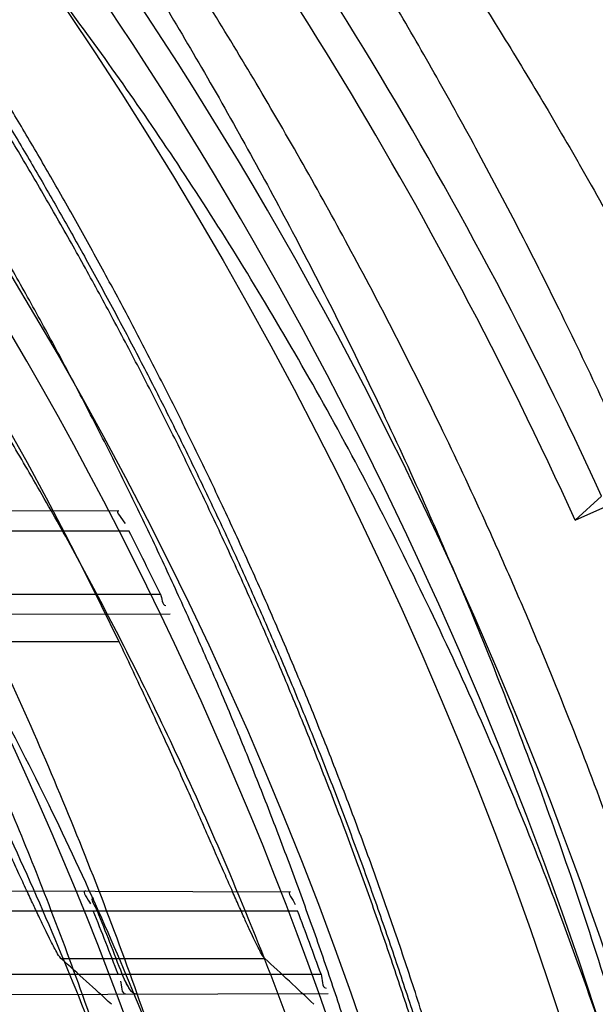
# Model space of a CAD drawing. Header units: millimetres. Extents: x 0 to 297, y 0 to 210.
# Tile 48 of 256: x 146.2046 to 146.2682, y 91.2105 to 91.3192. Entities that reach past the tile are written whole.
import ezdxf

# ---------------------------------------------------------------- set-up
doc = ezdxf.new("R2010")
doc.units = ezdxf.units.MM
doc.header["$LTSCALE"] = 16.335
doc.layers.get('0').update_dxf_attribs({"linetype": 'CONTINUOUS'})
for name, color, linetype in [('01_GLOBAL', 7, 'CONTINUOUS'), ('INTFCLR_1', 7, 'CONTINUOUS'), ('INTFCLR_144815', 7, 'CONTINUOUS')]:
    doc.layers.add(name, color=color, linetype=linetype)

msp = doc.modelspace()

# ---------------------------------------------------------------- linework, layer by layer
at = {"color": 7, "linetype": 'Continuous'}
msp.add_circle((146.8548034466, 92.13446435), 2.66, dxfattribs=at)
at = {"color": 9, "linetype": 'Continuous'}
msp.add_arc((146.8548034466, 92.13446435), 2.6259090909, 182.9674534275, 267.0325465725, dxfattribs=at)
at = {"layer": '01_GLOBAL', "color": 7, "linetype": 'Continuous'}
msp.add_circle((146.8548034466, 92.13446435), 2.695, dxfattribs=at)
at = {"layer": 'INTFCLR_1', "color": 9, "linetype": 'Continuous'}
for p, q in [((146.1476880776, 91.2651932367), (146.2155845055, 91.2649562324)), ((146.1505255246, 91.26276864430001), (146.2166761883, 91.26276864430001)), ((146.154744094, 91.2557686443), (146.2201688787, 91.2557686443)), ((146.1548589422, 91.253369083), (146.2212503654, 91.2536008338)), ((146.1705875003, 91.22311330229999), (146.2345361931, 91.2228900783)), ((146.1728489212, 91.22076864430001), (146.2353191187, 91.22076864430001)), ((146.1759172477, 91.2137686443), (146.2379111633, 91.2137686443)), ((146.1757315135, 91.2114419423), (146.2386939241, 91.2116617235))]:
    msp.add_line(p, q, dxfattribs=at)
at = {"layer": 'INTFCLR_1', "color": 7, "linetype": 'Continuous'}
msp.add_line((146.2163398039, 91.2129265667), (146.2159608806, 91.2137686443), dxfattribs=at)
at = {"layer": 'INTFCLR_1', "color": 6, "linetype": 'Continuous'}
for centre, radius, start, end in [((145.8396077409, 91.0702686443), 0.4224162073, 270, 90.00000002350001), ((145.8396077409, 91.0702686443), 0.4014439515, 270, 90.00000002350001), ((145.8396396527, 91.07027273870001), 0.4233334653, 25.9877624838, 27.0465723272), ((145.8396393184, 91.0702717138), 0.4023302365, 20.8954949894, 21.966423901), ((145.8400715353, 91.0702717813), 0.4023482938, 20.8945030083, 21.9653763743), ((145.8396387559, 91.07027143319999), 0.4233348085, 19.8140486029, 20.8243355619)]:
    msp.add_arc(centre, radius, start, end, dxfattribs=at)
at = {"layer": 'INTFCLR_1', "color": 9, "linetype": 'Continuous'}
for points, knots in [([(146.215167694, 90.9396470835), (146.2159987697, 90.9419085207), (146.2176274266, 90.946474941), (146.2207305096, 90.9557355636), (146.2257654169, 90.97235802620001), (146.2304341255, 90.99186806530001), (146.2335169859, 91.0093050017), (146.2348129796, 91.0182086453), (146.2354818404, 91.02335838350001), (146.2370256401, 91.0362869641), (146.2386297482, 91.0583777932), (146.2383725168, 91.0844410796), (146.2371603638, 91.1013312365), (146.2363978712, 91.10913017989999), (146.2358364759, 91.11431722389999), (146.2341019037, 91.1283170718), (146.2301634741, 91.1507347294), (146.2244881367, 91.17262139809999), (146.2204287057, 91.18561168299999), (146.2189019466, 91.1902581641), (146.2165792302, 91.19710265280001), (146.2113391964, 91.2114121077), (146.2022901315, 91.2324139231), (146.191984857, 91.25225539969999), (146.1848007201, 91.2644679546), (146.1814430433, 91.2699042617), (146.1792124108, 91.2734478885), (146.1731796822, 91.2827676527), (146.1630706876, 91.2970711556), (146.1490288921, 91.31448381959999), (146.1371354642, 91.3275359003), (146.1288272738, 91.33587871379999), (146.1242335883, 91.3402958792), (146.1178598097, 91.34625301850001), (146.1089384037, 91.3540531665), (146.0992814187, 91.3616216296), (146.0931582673, 91.3659756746), (146.0901748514, 91.36797805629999), (146.0877179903, 91.3695554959), (146.0855301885, 91.370872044), (146.0836031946, 91.37188306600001), (146.0825200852, 91.3723860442), (146.0816575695, 91.37269367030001), (146.0810609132, 91.3728329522), (146.0805598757, 91.3727572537), (146.0804622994, 91.37228572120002), (146.0807027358, 91.3717645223), (146.0811202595, 91.37104224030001), (146.0817948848, 91.3701330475), (146.0826939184, 91.36902450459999), (146.0838249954, 91.3677243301), (146.0851758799, 91.36623182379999), (146.086740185, 91.3645487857), (146.0892045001, 91.3619398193), (146.0927127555, 91.3582725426), (146.0992604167, 91.35140180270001), (146.106411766, 91.3436935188), (146.1129263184, 91.3363261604), (146.1169531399, 91.331641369), (146.123428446, 91.3239507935), (146.1333417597, 91.31148785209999), (146.1463378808, 91.2933556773), (146.155744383, 91.27855323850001), (146.1619029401, 91.26801686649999), (146.1660815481, 91.2606062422), (146.1732904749, 91.2470796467), (146.1829180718, 91.22665319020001), (146.189559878, 91.2096229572), (146.192649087, 91.2007931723)], [0, 0, 0, 0, 0.0103790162, 0.0208837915, 0.0420711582, 0.08518389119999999, 0.1071959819, 0.1183353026, 0.1239410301, 0.1295663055, 0.1744258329, 0.2192337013, 0.2417180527, 0.2473539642, 0.2529903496, 0.2641931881, 0.3081223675, 0.3509244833, 0.3614867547, 0.3667496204, 0.3719934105, 0.3926231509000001, 0.4323812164, 0.470412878, 0.488854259, 0.4934078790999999, 0.4979383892, 0.5068921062, 0.5412323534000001, 0.5733304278, 0.6031976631, 0.6172528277, 0.6240454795, 0.630650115, 0.6548352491, 0.6750685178, 0.6834752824, 0.6871962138, 0.6905460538, 0.6960524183, 0.6981915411, 0.6999110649, 0.7012078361, 0.7020914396, 0.7026255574, 0.7031007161, 0.7038824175, 0.7050749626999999, 0.7066970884, 0.7087489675, 0.7112252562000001, 0.7141187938, 0.7174211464, 0.7211233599, 0.729578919, 0.7392839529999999, 0.762009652, 0.7748693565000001, 0.7816473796, 0.7886214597, 0.8181786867, 0.8502212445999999, 0.8846823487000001, 0.8936821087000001, 0.9027944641, 0.9213301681, 0.9597016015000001, 1, 1, 1, 1]), ([(146.0853256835, 91.3712686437), (146.0858354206, 91.3712685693), (146.0884302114, 91.37024205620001), (146.0914097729, 91.3684995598), (146.094679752, 91.36644225), (146.0977098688, 91.3644452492), (146.1039326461, 91.360106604), (146.1137472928, 91.3525690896), (146.1228234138, 91.3447983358), (146.1293077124, 91.3388643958), (146.1339781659, 91.33446754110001), (146.1424222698, 91.3261670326), (146.1545124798, 91.3131819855), (146.1687911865, 91.29585634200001), (146.1790766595, 91.28161812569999), (146.1852148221, 91.2723404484), (146.1874832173, 91.2688147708), (146.1908964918, 91.263408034), (146.1981971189, 91.2512666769), (146.2086731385, 91.2315369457), (146.2178781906, 91.21064109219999), (146.2232089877, 91.19640184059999), (146.2255710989, 91.18959322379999), (146.227123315, 91.18497242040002), (146.2312489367, 91.17205880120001), (146.2370185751, 91.1502981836), (146.2410247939, 91.1279970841), (146.242788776, 91.1140716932), (146.2433595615, 91.1089133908), (146.2441347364, 91.1011583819), (146.2453671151, 91.08436335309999), (146.2456287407, 91.058442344), (146.2439975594, 91.03647449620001), (146.2424282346, 91.02361998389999), (146.2417481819, 91.0184987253), (146.2404303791, 91.0096435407), (146.2372949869, 90.9922981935), (146.2325471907, 90.97289442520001), (146.2274296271, 90.95636879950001), (146.2242749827, 90.9471599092), (146.2226192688, 90.94261896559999), (146.2217743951, 90.9403701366)], [0, 0, 0, 0, 0.0031306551, 0.0166311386, 0.0214593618, 0.0268204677, 0.03892666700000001, 0.0680356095, 0.1027865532, 0.1122690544, 0.1220182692, 0.1421808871, 0.1849821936, 0.2309157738, 0.2799873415, 0.2927705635, 0.2992370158, 0.3057352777, 0.3320402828, 0.3862318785, 0.4428084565, 0.4721382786, 0.4795908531, 0.487069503, 0.5020757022, 0.562848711, 0.6251729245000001, 0.641061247, 0.6490543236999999, 0.6570463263, 0.6889269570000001, 0.7524525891, 0.8160592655, 0.8240370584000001, 0.8319876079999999, 0.8477879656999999, 0.8790177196, 0.9402188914, 0.9703170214, 0.9852457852, 1, 1, 1, 1])]:
    msp.add_open_spline(points, degree=3, knots=knots, dxfattribs=at)
at = {"layer": 'INTFCLR_1', "color": 6, "linetype": 'Continuous'}
for points, knots in [([(146.1150652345, 91.3712686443), (146.1142109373, 91.3712686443), (146.1157546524, 91.3683280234), (146.1170803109, 91.3667058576), (146.1192467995, 91.3638593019), (146.1219201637, 91.3606396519), (146.125337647, 91.3565305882), (146.129332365, 91.3517587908), (146.1336170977, 91.3465688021), (146.1378478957, 91.3413533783), (146.1417862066, 91.33638567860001), (146.1454017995, 91.33172329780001), (146.1486896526, 91.3273866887), (146.1516611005, 91.3233827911), (146.1543369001, 91.3197024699), (146.156743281, 91.3163299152), (146.1589048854, 91.3132456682), (146.1608385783, 91.3104414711), (146.1625660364, 91.3078989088), (146.1641084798, 91.30559694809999), (146.165490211, 91.30350884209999), (146.1667189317, 91.3016311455), (146.1678098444, 91.29994672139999), (146.1687779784, 91.29843810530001), (146.1696459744, 91.2970741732), (146.1706214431, 91.29552968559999), (146.171753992, 91.2937197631), (146.1728766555, 91.29190262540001), (146.1738510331, 91.2903096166), (146.1746912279, 91.2889253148), (146.1756155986, 91.2873892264), (146.1766371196, 91.2856754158), (146.1777643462, 91.28376355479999), (146.1790081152, 91.2816276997), (146.1803754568, 91.2792474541), (146.181880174, 91.2765877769), (146.1835347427, 91.2736124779), (146.1853542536, 91.27027563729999), (146.1873580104, 91.2665190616), (146.1895596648, 91.26228659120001), (146.1919715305, 91.2575132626), (146.194608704, 91.25211957), (146.1974929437, 91.24599442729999), (146.200642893, 91.2390039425), (146.2040752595, 91.23097719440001), (146.207802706, 91.22170867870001), (146.2118351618, 91.2109047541), (146.2161179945, 91.1983172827), (146.2203681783, 91.1842931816), (146.2242872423, 91.1694234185), (146.2276657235, 91.1543820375), (146.2304753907, 91.139299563), (146.2327156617, 91.12423570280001), (146.2343982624, 91.1091881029), (146.2355287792, 91.09419226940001), (146.236117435, 91.07923359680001), (146.2361708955, 91.0643357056), (146.2356951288, 91.04948488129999), (146.2346936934, 91.03468304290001), (146.2331693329, 91.0199420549), (146.2311191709, 91.00523224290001), (146.2285428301, 90.9905732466), (146.2254275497, 90.9759332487), (146.2217708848, 90.96133081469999), (146.2176203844, 90.94696854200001), (146.2132204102, 90.93354429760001), (146.2088852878, 90.9216267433), (146.2048596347, 90.91144843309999), (146.2011587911, 90.9027023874), (146.1977663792, 90.8951298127), (146.1946668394, 90.88853337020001), (146.1918379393, 90.88275133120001), (146.1892594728, 90.8776633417), (146.1869119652, 90.8731715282), (146.1847820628, 90.86920240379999), (146.1828538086, 90.8656918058), (146.1811073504, 90.8625765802), (146.1795253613, 90.85980462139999), (146.1780916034, 90.8573318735), (146.1767959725, 90.85512907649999), (146.1756290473, 90.853169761), (146.1745782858, 90.8514245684), (146.1736278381, 90.8498612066), (146.1727650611, 90.8484544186), (146.1719665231, 90.84716262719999), (146.1711689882, 90.84588214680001), (146.1703111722, 90.8445150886), (146.1693416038, 90.84298277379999), (146.1682509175, 90.8412753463), (146.1670226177, 90.8393723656), (146.1656376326, 90.83725160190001), (146.1640803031, 90.83489670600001), (146.1623329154, 90.8322916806), (146.1603729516, 90.82941522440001), (146.1581781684, 90.826247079), (146.1557236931, 90.8227690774), (146.1529902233, 90.81897164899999), (146.1499514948, 90.81483864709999), (146.1465806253, 90.8103557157), (146.1428687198, 90.80553486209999), (146.1388145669, 90.8003907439), (146.1344498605, 90.7949851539), (146.129996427, 90.7895765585), (146.1258273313, 90.7845911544), (146.1222457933, 90.7802900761), (146.1194492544, 90.7769295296), (146.1171773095, 90.7739602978), (146.1158081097, 90.7722877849), (146.114193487, 90.7692686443), (146.1150652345, 90.7692686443)], [0, 0, 0, 0, 0.0038604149, 0.007501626, 0.0124785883, 0.0188917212, 0.0268498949, 0.0364677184, 0.0470694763, 0.05724446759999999, 0.0668187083, 0.0757144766, 0.08390537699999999, 0.0914099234, 0.09824517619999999, 0.1044667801, 0.1101313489, 0.1152642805, 0.1198589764, 0.1240215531, 0.1277856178, 0.1311734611, 0.1341617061, 0.1368541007, 0.1392736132, 0.1414672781, 0.1451087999, 0.148921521, 0.1511192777, 0.1535471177, 0.1562389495, 0.1592204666, 0.1625628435, 0.1662680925, 0.1703891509, 0.1749670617, 0.1800766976, 0.185772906, 0.1921414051, 0.1993155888, 0.2073311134, 0.2163077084, 0.2264451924, 0.2379233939, 0.2509534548, 0.2658909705, 0.2830621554, 0.3030578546, 0.3259639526, 0.3492662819, 0.3725305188, 0.395610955, 0.4185782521, 0.4413347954, 0.4640172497, 0.4865192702, 0.5089682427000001, 0.5313242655, 0.5536477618, 0.5759939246, 0.5982772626, 0.6207472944, 0.6432362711, 0.6658996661, 0.6887559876, 0.7107777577, 0.7297237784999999, 0.7460531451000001, 0.7602331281, 0.7726347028, 0.7835467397, 0.7931663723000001, 0.8017211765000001, 0.8093215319, 0.8160683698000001, 0.8220757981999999, 0.8274205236, 0.83220661, 0.8364980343, 0.8403367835, 0.8437547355, 0.8468031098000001, 0.8495420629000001, 0.8520223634, 0.8542604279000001, 0.8564046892, 0.8588391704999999, 0.8615533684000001, 0.8645986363, 0.8679945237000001, 0.8717882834, 0.8760445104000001, 0.8807522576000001, 0.8859628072, 0.8917731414, 0.8981681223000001, 0.9051985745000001, 0.9129160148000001, 0.9213486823, 0.930543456, 0.9404096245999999, 0.9509435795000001, 0.9619432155, 0.9720502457, 0.9803711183, 0.9870628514, 0.9922716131, 0.9960607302, 1, 1, 1, 1]), ([(146.1150652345, 90.7692686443), (146.1160387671, 90.7692686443), (146.1177271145, 90.7704064), (146.1203228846, 90.771969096), (146.1232989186, 90.77413160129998), (146.1269787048, 90.7769491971), (146.1313602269, 90.7805465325), (146.136189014, 90.7847397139), (146.1410884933, 90.7892225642), (146.14571304, 90.7936536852), (146.1499506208, 90.7978758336), (146.1538079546, 90.8018604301), (146.1573032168, 90.80558744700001), (146.1604624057, 90.80905244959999), (146.1633068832, 90.8122543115), (146.1658602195, 90.8151952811), (146.1681553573, 90.81789510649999), (146.1702110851, 90.8203595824), (146.1720499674, 90.82260144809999), (146.1736917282, 90.82463420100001), (146.175161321, 90.82647923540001), (146.1764960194, 90.8281758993), (146.177810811, 90.8298661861), (146.1792115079, 90.8316888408), (146.1806985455, 90.83365031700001), (146.1821699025, 90.8356187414), (146.183615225, 90.8375779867), (146.1851191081, 90.83964462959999), (146.1867839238, 90.8419668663), (146.1886446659, 90.84460610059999), (146.1907239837, 90.84761283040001), (146.1930437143, 90.8510418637), (146.1956231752, 90.8549500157), (146.1984823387, 90.8594072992), (146.2016518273, 90.86451166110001), (146.2051614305, 90.8703758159), (146.209038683, 90.87713741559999), (146.2133125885, 90.8849785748), (146.2180078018, 90.8941127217), (146.2231555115, 90.90485947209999), (146.2286552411, 90.91737178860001), (146.2341538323, 90.9312565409), (146.2392951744, 90.9458956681), (146.2438614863, 90.9607345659), (146.2478132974, 90.9756282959), (146.2511637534, 90.9905608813), (146.2539112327, 91.0054533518), (146.2560779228, 91.020346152), (146.2576685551, 91.0351758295), (146.2586982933, 91.04996599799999), (146.2591763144, 91.0647019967), (146.2591102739, 91.07938636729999), (146.2585051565, 91.0940278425), (146.2573642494, 91.1086171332), (146.2556872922, 91.1231604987), (146.2534729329, 91.1376558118), (146.2507211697, 91.1520808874), (146.2474209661, 91.1664680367), (146.2435667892, 91.18079923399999), (146.239139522, 91.1950910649), (146.234151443, 91.20927087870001), (146.2288018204, 91.2228037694), (146.2234345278, 91.2350612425), (146.218408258, 91.24561069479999), (146.2138248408, 91.25458398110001), (146.2096571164, 91.2622864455), (146.2058775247, 91.2689320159), (146.2024553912, 91.2746998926), (146.1993628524, 91.27972662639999), (146.196567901, 91.2841272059), (146.1940471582, 91.2879852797), (146.1917761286, 91.291377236), (146.189737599, 91.2943570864), (146.1879066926, 91.29698229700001), (146.18627007, 91.2992900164), (146.1848016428, 91.3013303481), (146.183482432, 91.3031394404), (146.182221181, 91.3048484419), (146.1809100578, 91.3066048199), (146.1794654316, 91.30851560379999), (146.1779774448, 91.3104564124), (146.1764846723, 91.31237679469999), (146.1749729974, 91.3142966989), (146.1733137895, 91.3163746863), (146.1714604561, 91.3186595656), (146.1693845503, 91.3211749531), (146.1670661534, 91.32393152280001), (146.1644777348, 91.32694376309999), (146.1615962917, 91.33021938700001), (146.1583918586, 91.3337681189), (146.154841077, 91.33758842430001), (146.1509238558, 91.34167085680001), (146.1466153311, 91.3459997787), (146.1419164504, 91.35053715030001), (146.1369054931, 91.3551583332), (146.1319289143, 91.35951049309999), (146.1273729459, 91.3632762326), (146.1235388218, 91.3662278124), (146.1204516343, 91.36848349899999), (146.1177826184, 91.37009623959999), (146.1160568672, 91.3712686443), (146.1150652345, 91.3712686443)], [0, 0, 0, 0, 0.0042187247, 0.0081401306, 0.0133978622, 0.0200459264, 0.0282638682, 0.0379443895, 0.0477615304, 0.05703690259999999, 0.0656973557, 0.0736821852, 0.0810680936, 0.0878383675, 0.0940009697, 0.0996271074, 0.1047154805, 0.1093563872, 0.1135342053, 0.1172803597, 0.1206792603, 0.1237557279, 0.1266349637, 0.1299589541, 0.1337168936, 0.1373013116, 0.1406085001, 0.1442672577, 0.148377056, 0.1529904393, 0.1582606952, 0.164218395, 0.1709303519, 0.1785521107, 0.1871652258, 0.1969659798, 0.2081658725, 0.2209392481, 0.2356613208, 0.2526660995, 0.2725685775, 0.2948769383, 0.3173640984, 0.3397873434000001, 0.3621386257, 0.3841211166, 0.4060891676, 0.4277469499, 0.4493218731, 0.470705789, 0.4919793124, 0.5131981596, 0.5343255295, 0.5554668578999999, 0.5765984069, 0.5977513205, 0.6189954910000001, 0.6402209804, 0.6617015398, 0.6832900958, 0.7050415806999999, 0.7268239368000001, 0.7463339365, 0.7630160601, 0.7774553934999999, 0.7899931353, 0.8009638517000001, 0.8105830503, 0.8190545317, 0.8265380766, 0.8331730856, 0.8390248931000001, 0.8442268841, 0.8488182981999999, 0.8528943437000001, 0.8564866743, 0.8597116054, 0.8625968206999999, 0.8656908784, 0.8692094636, 0.8729771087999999, 0.8762884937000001, 0.879749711, 0.8835661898, 0.8878115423, 0.8924986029, 0.8976989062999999, 0.9034198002, 0.9097088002, 0.9166034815, 0.9241390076, 0.9323094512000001, 0.9411199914, 0.9506041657, 0.9606137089, 0.9706541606, 0.9792553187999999, 0.9862062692, 0.9916647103, 0.9957028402, 1, 1, 1, 1])]:
    msp.add_open_spline(points, degree=3, knots=knots, dxfattribs=at)
for points in [[(146.2155845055, 91.2649562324), (146.215066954, 91.2649580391), (146.2160364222, 91.2640249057), (146.2162717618, 91.26356395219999)], [(146.2201688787, 91.2557686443), (146.2203726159, 91.2553506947), (146.2203185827, 91.2545148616), (146.220783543, 91.25451648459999)], [(146.2119003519, 91.2229690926), (146.2113933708, 91.2229708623), (146.2122584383, 91.22202036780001), (146.2124480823, 91.221550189)], [(146.2132133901, 91.22076864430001), (146.2130273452, 91.2212299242), (146.2123201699, 91.22220907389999), (146.2128175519, 91.2222073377)], [(146.2345361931, 91.2228900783), (146.2340399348, 91.22289181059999), (146.234869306, 91.22195504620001), (146.2350457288, 91.2214912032)], [(146.2379111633, 91.2137686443), (146.2380937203, 91.2132619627), (146.2379265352, 91.21224899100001), (146.2384650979, 91.21225087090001)], [(146.2163692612, 91.2115837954), (146.2158517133, 91.21158198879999), (146.21597881, 91.2125425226), (146.2157942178, 91.2130260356)]]:
    msp.add_open_spline(points, degree=3, dxfattribs=at)
at = {"layer": 'INTFCLR_1', "color": 7, "linetype": 'Continuous'}
msp.add_open_spline([(146.2175349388, 91.2115878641), (146.2170769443, 91.2115860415), (146.2165133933, 91.21262030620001), (146.216121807, 91.2133463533), (146.2159608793, 91.2137686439)], degree=3, knots=[0, 0, 0, 0, 0.5033427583, 1, 1, 1, 1], dxfattribs=at)
msp.add_open_spline([(146.2175349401, 91.2115878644), (146.2169367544, 91.2115857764), (146.2166224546, 91.2123993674), (146.2163398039, 91.2129265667)], degree=3, dxfattribs=at)
at = {"layer": 'INTFCLR_144815', "color": 6, "linetype": 'Continuous'}
for p, q in [((146.2659667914, 91.2639271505), (146.3386046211, 91.2962675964)), ((146.2688859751, 91.2665993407), (146.265966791, 91.2639271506))]:
    msp.add_line(p, q, dxfattribs=at)
at = {"layer": 'INTFCLR_144815', "color": 9, "linetype": 'Continuous'}
for p, q in [((146.2156203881, 91.2504824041), (146.1921750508, 91.2504824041)), ((146.2091998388, 91.2155303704), (146.2316903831, 91.2155303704))]:
    msp.add_line(p, q, dxfattribs=at)
at = {"layer": 'INTFCLR_144815', "color": 6, "linetype": 'Continuous'}
for radius in [0.4466793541, 0.4256665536]:
    msp.add_circle((145.8396077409, 91.0702686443), radius, dxfattribs=at)
for radius, start, end in [(0.6157754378, 313.9937911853, 154.5150993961), (0.5947754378, 312.9543589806, 154.5144414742), (0.5751005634, 282.2440355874, 71.2863570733), (0.4169682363, 25.6072723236, 64.3927276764), (0.4537777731, 308.490992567, 51.50900743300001), (0.4682794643, 24.4282423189, 38.31805207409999)]:
    msp.add_arc((145.8396077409, 91.0702686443), radius, start, end, dxfattribs=at)
at = {"layer": 'INTFCLR_144815', "color": 9, "linetype": 'Continuous'}
for centre, radius, start, end in [((145.8396077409, 91.0702686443), 0.5712784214, 292.4997540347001, 54.0964566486), ((145.8396102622, 91.0702698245), 0.5153523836, 292.4997540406, 54.09645665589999), ((145.8396077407, 91.0702686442), 0.5440250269, 24.5006713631, 38.2755229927), ((145.8396077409, 91.0702686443), 0.450734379, 313.8592910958, 46.1407088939), ((145.8396077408, 91.0702686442), 0.5090729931, 24.6002115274, 38.16750630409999), ((145.8396077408, 91.0702686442), 0.5069960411, 24.6026704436, 38.1640956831), ((145.8396077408, 91.0702686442), 0.4720440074, 24.5770200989, 38.17193960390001)]:
    msp.add_arc(centre, radius, start, end, dxfattribs=at)
at = {"layer": 'INTFCLR_144815', "color": 6, "linetype": 'Continuous'}
for centre, major_axis, ratio, start_param, end_param in [((145.8396077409, 90.4783639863), (0, 0.8883082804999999), 0.7456587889, -0.6021168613, -0.5919499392), ((145.8396077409, 90.45318190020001), (0, 0.9261006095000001), 0.7456587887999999, -0.6133947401, -0.6038052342)]:
    msp.add_ellipse(centre, major_axis=major_axis, ratio=ratio, start_param=start_param, end_param=end_param, dxfattribs=at)
for points, knots in [([(146.2625648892, 91.0702686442), (146.2625648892, 91.0724684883), (146.262532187, 91.0768687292), (146.2623850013, 91.08346881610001), (146.2621395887, 91.09006891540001), (146.2617957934, 91.0966690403), (146.2613534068, 91.1032690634), (146.2608121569, 91.10986895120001), (146.260171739, 91.11646838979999), (146.2594317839, 91.123067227), (146.2585919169, 91.1296649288), (146.2576516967, 91.13626118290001), (146.2566107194, 91.14285515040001), (146.2554685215, 91.14944622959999), (146.2542247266, 91.1560332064), (146.2528788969, 91.1626151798), (146.2514307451, 91.1691905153), (146.2498799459, 91.1757578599), (146.2482264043, 91.18231502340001), (146.2464700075, 91.1888601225), (146.2446109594, 91.1953903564), (146.2426494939, 91.20190318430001), (146.240586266, 91.20839506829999), (146.2384220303, 91.2148626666), (146.2361580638, 91.2213016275), (146.2337958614, 91.2277076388), (146.2313375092, 91.2340755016), (146.2287855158, 91.2403997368), (146.2261430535, 91.24667412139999), (146.223413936, 91.2528919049), (146.2206027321, 91.25904570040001), (146.2177148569, 91.2651274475), (146.2147566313, 91.2711284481), (146.2117353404, 91.27703939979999), (146.2086592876, 91.28285042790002), (146.2055378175, 91.2885511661), (146.2023813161, 91.29413085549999), (146.1992011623, 91.29957850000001), (146.1960096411, 91.3048830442), (146.1928197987, 91.3100336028), (146.1896452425, 91.3150197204), (146.1864998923, 91.3198316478), (146.1833976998, 91.3244606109), (146.1803523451, 91.32889905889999), (146.1773769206, 91.3331408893), (146.1744836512, 91.33718159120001), (146.1716836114, 91.34101837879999), (146.1689866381, 91.3446500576), (146.1664013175, 91.3480768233), (146.1639350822, 91.3512999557), (146.1615937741, 91.3543222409), (146.1593814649, 91.35714805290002), (146.1573002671, 91.3597834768), (146.1553509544, 91.36223545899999), (146.1535333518, 91.3645113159), (146.1518468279, 91.3666181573), (146.1502903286, 91.36856289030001), (146.148862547, 91.37035208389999), (146.1475620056, 91.3719918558), (146.1463872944, 91.3734878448), (146.1453367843, 91.3748448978), (146.1444092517, 91.3760686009), (146.1436017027, 91.3771608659), (146.1429160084, 91.3781339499), (146.1423391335, 91.37896735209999), (146.1418093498, 91.3798985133), (146.141227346, 91.3805648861), (146.1412445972, 91.3817629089), (146.1415550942, 91.3817685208)], [0, 0, 0, 0, 0.0193188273, 0.0386418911, 0.05797372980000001, 0.0773181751, 0.0966800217, 0.1160624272, 0.1354702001, 0.1549057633, 0.1743738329, 0.1938759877, 0.2134167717, 0.2329964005, 0.2526187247, 0.2722829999, 0.2919923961, 0.3117443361, 0.3315407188, 0.3513772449, 0.37125414, 0.391164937, 0.4111075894, 0.4310729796, 0.4510561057, 0.4710451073, 0.4910305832, 0.5109984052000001, 0.5309330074, 0.5508166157, 0.5706284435, 0.590344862, 0.6099392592, 0.6293819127, 0.6486401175, 0.6676780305, 0.6864570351, 0.7049360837, 0.7230721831, 0.7408210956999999, 0.7581383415, 0.7749801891, 0.7913047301, 0.8070730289, 0.822250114, 0.8368060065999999, 0.8507161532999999, 0.8639624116, 0.8765312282, 0.8884132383, 0.8996029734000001, 0.9101049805, 0.9199296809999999, 0.9290934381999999, 0.9376135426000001, 0.9455077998, 0.9527934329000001, 0.9594885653, 0.9656100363, 0.9711731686, 0.9761922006, 0.9806816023, 0.9846553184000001, 0.9881278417, 0.9911127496, 0.9936230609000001, 0.9972727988, 1, 1, 1, 1]), ([(146.1515348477, 90.7587687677), (146.1512150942, 90.7587746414), (146.1512119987, 90.7600070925), (146.1517859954, 90.7606977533), (146.1523169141, 90.7616585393), (146.1528921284, 90.7625183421), (146.1535763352, 90.7635215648), (146.1543814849, 90.7646472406), (146.15530592, 90.76590779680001), (146.1563525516, 90.76730531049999), (146.1575225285, 90.7688454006), (146.1588179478, 90.7705337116), (146.1602417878, 90.77237807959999), (146.1617966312, 90.7743862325), (146.1634827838, 90.7765637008), (146.1652973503, 90.7789125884), (146.1672357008, 90.7814334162), (146.169295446, 90.7841302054), (146.1714790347, 90.7870140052), (146.1737896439, 90.7900978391), (146.1762240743, 90.7933873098), (146.1787743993, 90.79688231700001), (146.1814309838, 90.80058082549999), (146.1841860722, 90.80448380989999), (146.1870298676, 90.8085896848), (146.1899514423, 90.8128953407), (146.1929388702, 90.81739609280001), (146.195979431, 90.82208572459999), (146.1990598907, 90.82695665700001), (146.2021667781, 90.832000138), (146.2052866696, 90.837206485), (146.2084064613, 90.8425653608), (146.2115136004, 90.84806604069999), (146.2145962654, 90.85369765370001), (146.2176434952, 90.85944939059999), (146.2206452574, 90.86531064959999), (146.2235925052, 90.87127120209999), (146.2264771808, 90.8773212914), (146.2292921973, 90.88345171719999), (146.2320314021, 90.88965389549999), (146.2346894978, 90.8959198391), (146.2372619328, 90.9022420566), (146.2397453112, 90.90861474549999), (146.2421317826, 90.9150191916), (146.2444188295, 90.9214479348), (146.2466074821, 90.92790255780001), (146.2487002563, 90.9343910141), (146.2506975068, 90.9409155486), (146.2525965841, 90.9474680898), (146.2543963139, 90.95404485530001), (146.2560946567, 90.9606375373), (146.2576905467, 90.9672398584), (146.2591843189, 90.9738506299), (146.2605765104, 90.98046966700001), (146.2618676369, 90.9870969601), (146.2630580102, 90.99373176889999), (146.2641477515, 91.00037227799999), (146.2651369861, 91.0070162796), (146.2660260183, 91.0136624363), (146.2668152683, 91.02031037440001), (146.2675051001, 91.0269596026), (146.2680958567, 91.03360976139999), (146.2685878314, 91.0402603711), (146.2689813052, 91.04691137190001), (146.269276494, 91.05356251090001), (146.2694735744, 91.0602138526), (146.2695726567, 91.0668651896), (146.2695738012, 91.07351660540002), (146.2694770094, 91.08016791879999), (146.2692822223, 91.0868192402), (146.2689893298, 91.0934703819), (146.2685981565, 91.1001213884), (146.2681084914, 91.10677196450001), (146.2675200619, 91.1134219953), (146.2668325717, 91.12007108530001), (146.2660456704, 91.1267189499), (146.2651589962, 91.1333650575), (146.2641721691, 91.140008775), (146.2630848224, 91.1466492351), (146.2618965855, 91.1532855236), (146.2606070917, 91.1599166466), (146.2592161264, 91.1665408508), (146.2577236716, 91.1731557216), (146.25612979, 91.17975889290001), (146.2544344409, 91.1863486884), (146.2526374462, 91.19292404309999), (146.2507388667, 91.199483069), (146.2487392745, 91.2060224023), (146.2466397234, 91.21253772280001), (146.2444415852, 91.21902445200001), (146.2421464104, 91.2254781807), (146.2397562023, 91.2318939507), (146.2372735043, 91.23826617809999), (146.2347014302, 91.24458873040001), (146.2320437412, 91.2508548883), (146.2293049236, 91.2570573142), (146.2264902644, 91.2631880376), (146.2236059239, 91.2692384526), (146.220658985, 91.2751993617), (146.2176574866, 91.2810610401), (146.2146104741, 91.2868132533), (146.211527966, 91.2924454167), (146.2084209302, 91.29794670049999), (146.2053011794, 91.3033062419), (146.2021812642, 91.3085133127), (146.1990742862, 91.31355757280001), (146.1959936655, 91.31842933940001), (146.1929528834, 91.3231198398), (146.189965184, 91.32762147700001), (146.187043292, 91.3319280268), (146.1841991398, 91.3360347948), (146.1814436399, 91.339938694), (146.1787864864, 91.34363828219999), (146.1762360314, 91.34713370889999), (146.1737992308, 91.3504265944), (146.1714816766, 91.35351982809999), (146.1692876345, 91.3564173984), (146.1672201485, 91.3591241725), (146.1652811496, 91.36164570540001), (146.1634716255, 91.36398800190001), (146.1617917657, 91.3661573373), (146.1602410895, 91.3681601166), (146.1588186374, 91.3700026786), (146.1575230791, 91.3716911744), (146.1563528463, 91.37323156), (146.1553062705, 91.3746291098), (146.1543814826, 91.3758897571), (146.1535770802, 91.37701559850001), (146.1528902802, 91.3780187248), (146.1523225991, 91.3788790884), (146.1518630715, 91.37966964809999), (146.151402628, 91.3804116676), (146.1510534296, 91.3817596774), (146.1515348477, 91.3817685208)], [0, 0, 0, 0, 0.0014103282, 0.0032894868, 0.0045784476, 0.006109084, 0.0078878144, 0.009921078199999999, 0.0122159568, 0.0147800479, 0.0176210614, 0.0207450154, 0.0241645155, 0.0278962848, 0.0319450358, 0.0363094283, 0.0409856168, 0.0459681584, 0.0512740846, 0.0569372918, 0.0629614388, 0.06932079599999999, 0.0760170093, 0.0830428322, 0.09038864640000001, 0.09804223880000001, 0.1059886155, 0.1142106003, 0.1226891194, 0.1314036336, 0.1403327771, 0.1494548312, 0.1587482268, 0.1681920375, 0.1777662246, 0.1874518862, 0.1972313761, 0.2070885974, 0.2170088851, 0.2269790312, 0.2369874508, 0.247023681, 0.2570780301, 0.2671479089, 0.2771627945, 0.2871678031, 0.297203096, 0.3072268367, 0.3172573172, 0.3272873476, 0.3372951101, 0.3472786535, 0.3572404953, 0.3671820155, 0.3771057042, 0.38701475, 0.3969071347, 0.4067804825, 0.4166362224, 0.4264761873, 0.4363022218, 0.4461151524, 0.4559173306, 0.4657100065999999, 0.4754958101, 0.4852761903, 0.4950537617, 0.5048299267, 0.514607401, 0.5243876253, 0.5341732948, 0.5439658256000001, 0.5537677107, 0.5635801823, 0.5734055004, 0.5832449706, 0.5931003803, 0.6029729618, 0.6128636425, 0.6227732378, 0.6327028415, 0.6426530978, 0.6526214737, 0.6626060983, 0.6726078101, 0.6826271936, 0.6926651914, 0.7027189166, 0.7127821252, 0.7228511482, 0.7329216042, 0.7429877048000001, 0.7530428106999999, 0.7630790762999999, 0.7730874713, 0.7830577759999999, 0.7929782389, 0.8028356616, 0.8126154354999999, 0.8223014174, 0.8318761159, 0.8413205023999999, 0.8506146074, 0.8597374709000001, 0.8686675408, 0.8773831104, 0.8858627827, 0.8940860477, 0.9020337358, 0.9096886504, 0.9170358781, 0.9240630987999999, 0.9307608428, 0.9371226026, 0.9431446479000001, 0.9488258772, 0.9541674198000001, 0.9591725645, 0.9638462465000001, 0.9681947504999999, 0.9722253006, 0.9759458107, 0.979364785, 0.9824904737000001, 0.9853313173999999, 0.9878955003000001, 0.9901906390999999, 0.9922241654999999, 0.994002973, 0.9955336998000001, 0.9968227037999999, 0.9978766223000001, 1, 1, 1, 1]), ([(146.1221340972, 91.3712686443), (146.121854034, 91.3712686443), (146.1217650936, 91.3702108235), (146.1224894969, 91.3693788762), (146.123367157, 91.3678782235), (146.1247612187, 91.36609387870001), (146.1265613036, 91.3637862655), (146.128808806, 91.3610382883), (146.13150356, 91.35777147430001), (146.1346511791, 91.3539703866), (146.1382867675, 91.3495479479), (146.1424048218, 91.3444666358), (146.14699477, 91.3386792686), (146.1520315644, 91.33214766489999), (146.1574486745, 91.3248776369), (146.1631935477, 91.3168507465), (146.1691616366, 91.3081205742), (146.17527173, 91.2987121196), (146.1814126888, 91.28870824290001), (146.1874988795, 91.2781675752), (146.1934387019, 91.26717947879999), (146.1991667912, 91.2558081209), (146.2046200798, 91.244134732), (146.2097609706, 91.2322084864), (146.2145518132, 91.2200965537), (146.2189754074, 91.2078325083), (146.2230148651, 91.1954622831), (146.226661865, 91.18301775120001), (146.2299164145, 91.1705130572), (146.2327714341, 91.1579940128), (146.2352383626, 91.1454361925), (146.2373125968, 91.1328888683), (146.2390034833, 91.1203246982), (146.2403109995, 91.1077833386), (146.2412405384, 91.0952555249), (146.2417956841, 91.0827526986), (146.2419187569, 91.0744270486), (146.2419187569, 91.0702686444)], [0, 0, 0, 0, 0.0025344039, 0.005901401, 0.0109295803, 0.0177704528, 0.0265540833, 0.0373505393, 0.04991676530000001, 0.0648695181, 0.0820131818, 0.1017234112, 0.1240566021, 0.1488553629, 0.1763609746, 0.2060970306, 0.2381748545, 0.2720515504, 0.3076064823, 0.3443876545, 0.3821831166, 0.4206251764, 0.4595934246, 0.4987613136, 0.5381325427, 0.5774437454, 0.6167240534, 0.6558745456, 0.6947773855, 0.7336358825, 0.7720551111, 0.8105726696, 0.8487051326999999, 0.8867612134, 0.9246626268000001, 0.9623689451, 1, 1, 1, 1]), ([(146.1616919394, 91.3712686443), (146.1613689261, 91.3712686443), (146.161354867, 91.3700255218), (146.1618990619, 91.3693139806), (146.1624036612, 91.3683331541), (146.1629511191, 91.3674540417), (146.1636029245, 91.3664290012), (146.1643702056, 91.3652789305), (146.1652510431, 91.3639918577), (146.1662478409, 91.3625660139), (146.1673615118, 91.3609958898), (146.1685933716, 91.35927662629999), (146.1699443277, 91.3574028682), (146.1714151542, 91.35536903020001), (146.1730061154, 91.3531695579), (146.1747171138, 91.35079874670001), (146.1765473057, 91.34825122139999), (146.1784952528, 91.3455217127), (146.1805585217, 91.34260561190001), (146.1827337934, 91.3394988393), (146.1850166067, 91.33619825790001), (146.187401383, 91.332701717), (146.1898813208, 91.3290083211), (146.1924484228, 91.32511854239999), (146.1950935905, 91.32103426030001), (146.1978067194, 91.31675882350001), (146.2005768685, 91.3122970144), (146.2033924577, 91.3076549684), (146.2062415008, 91.3028400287), (146.2091118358, 91.2978605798), (146.2119913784, 91.29272580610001), (146.2148683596, 91.2874454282), (146.2177314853, 91.2820295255), (146.2205700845, 91.27648833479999), (146.2233742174, 91.2708320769), (146.2261347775, 91.2650707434), (146.2288435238, 91.2592139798), (146.2314930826, 91.2532710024), (146.2340769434, 91.24725050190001), (146.2365894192, 91.2411606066), (146.2390255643, 91.2350089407), (146.2413812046, 91.22880240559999), (146.2436527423, 91.2225475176), (146.2458372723, 91.21624994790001), (146.2479322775, 91.2099152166), (146.2499358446, 91.2035479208), (146.2518463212, 91.19715263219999), (146.2536625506, 91.1907330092), (146.255383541, 91.184292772), (146.2570086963, 91.17783475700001), (146.2585375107, 91.17136193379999), (146.2599697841, 91.16487642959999), (146.261305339, 91.1583806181), (146.262544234, 91.1518760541), (146.2636865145, 91.1453645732), (146.2647323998, 91.1388472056), (146.265682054, 91.1323253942), (146.2665357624, 91.1257998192), (146.2672937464, 91.1192715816), (146.2679563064, 91.1127410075), (146.2685236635, 91.1062089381), (146.2689960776, 91.09967549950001), (146.2693737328, 91.09314134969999), (146.2696568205, 91.0866064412), (146.2698454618, 91.08007129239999), (146.2699397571, 91.07353577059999), (146.2699397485, 91.0670003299), (146.2698454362, 91.06046482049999), (146.2696567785, 91.053929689), (146.2693736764, 91.0473948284), (146.2689960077, 91.0408607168), (146.2685235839, 91.0343273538), (146.2679562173, 91.0277953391), (146.2672936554, 91.0212648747), (146.2665356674, 91.0147367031), (146.2656819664, 91.0082112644), (146.2647323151, 91.0016895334), (146.263686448, 90.9951723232), (146.2625441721, 90.9886608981), (146.2613053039, 90.982156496), (146.2599697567, 90.975660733), (146.2585375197, 90.9691753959), (146.257008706, 90.96270257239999), (146.2553835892, 90.9562447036), (146.2536625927, 90.949804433), (146.2518464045, 90.94338494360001), (146.2499359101, 90.9369895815), (146.2479323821, 90.9306223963), (146.2458373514, 90.92428757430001), (146.2436528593, 90.9179901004), (146.2413812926, 90.9117351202), (146.2390256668, 90.90552861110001), (146.2365895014, 90.899376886), (146.2340770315, 90.8932869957), (146.2314931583, 90.88726645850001), (146.2288435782, 90.88132342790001), (146.2261348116, 90.875466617), (146.2233742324, 90.86970524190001), (146.2205700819, 90.8640489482), (146.2177314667, 90.8585077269), (146.2148683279, 90.8530918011), (146.2119913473, 90.8478114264), (146.2091118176, 90.84267667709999), (146.2062415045, 90.8376972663), (146.2033924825, 90.8328823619), (146.200576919, 90.82824035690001), (146.1978068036, 90.82377859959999), (146.1950937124, 90.8195032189), (146.1924485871, 90.815418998), (146.1898815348, 90.8115292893), (146.1874016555, 90.8078359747), (146.1850169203, 90.8043394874), (146.1827341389, 90.8010389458), (146.1805588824, 90.7979321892), (146.1784956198, 90.79501609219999), (146.1765476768, 90.7922865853), (146.1747174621, 90.7897390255), (146.1730064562, 90.78736820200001), (146.1714154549, 90.7851686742), (146.1699446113, 90.78313481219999), (146.1685936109, 90.7812609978), (146.1673617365, 90.7795417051), (146.1662480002, 90.7779715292), (146.1652512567, 90.7765456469), (146.1643701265, 90.7752585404), (146.1636036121, 90.7741083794), (146.1629493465, 90.7730834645), (146.1624091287, 90.7722038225), (146.1619724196, 90.7713972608), (146.1615362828, 90.7706337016), (146.1612048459, 90.7692686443), (146.1616919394, 90.7692686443)], [0, 0, 0, 0, 0.0014863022, 0.0034583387, 0.00480742, 0.0064070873, 0.008263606, 0.0103831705, 0.0127725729, 0.0154385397, 0.018388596, 0.0216299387, 0.0251705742, 0.0290176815, 0.0331791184, 0.0376612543, 0.0424708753, 0.0476126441, 0.053091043, 0.05890788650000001, 0.0650637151, 0.071556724, 0.0783824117, 0.08553378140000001, 0.09300120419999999, 0.1007725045, 0.1088330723, 0.1171662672, 0.125753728, 0.1345758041, 0.1436120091, 0.1528416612, 0.1622443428, 0.1717998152, 0.1814887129, 0.1912927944, 0.2011949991, 0.2111795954, 0.2212322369, 0.2313400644, 0.2414915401, 0.251676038, 0.2618853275, 0.272110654, 0.2823462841, 0.2925853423, 0.3028240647, 0.3130572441, 0.3232827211, 0.3334966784, 0.3436983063, 0.353884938, 0.364056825, 0.3742120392, 0.3843517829, 0.3944749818, 0.4045834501, 0.4146764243, 0.4247563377, 0.4348229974, 0.4448791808, 0.4549248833, 0.4649631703, 0.4749943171, 0.4850215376, 0.4950452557, 0.505068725, 0.5150924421, 0.5251196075, 0.5351507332, 0.5451888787, 0.5552345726, 0.5652905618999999, 0.5753571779, 0.5854368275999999, 0.5955298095, 0.6056379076, 0.615761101, 0.6259004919, 0.6360558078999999, 0.6462271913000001, 0.6564139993, 0.6666151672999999, 0.6768294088, 0.6870543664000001, 0.6972879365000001, 0.7075261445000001, 0.7177656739, 0.7280008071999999, 0.7382265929, 0.7484354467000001, 0.7586203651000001, 0.7687717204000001, 0.7788795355, 0.7889322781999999, 0.7989169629, 0.8088192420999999, 0.8186233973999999, 0.8283123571, 0.8378678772, 0.8472706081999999, 0.8565002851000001, 0.8655364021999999, 0.8743584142, 0.8829458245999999, 0.8912789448, 0.8993394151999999, 0.9071106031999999, 0.9145779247, 0.9217291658, 0.9285546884, 0.9350475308, 0.9412033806, 0.9470201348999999, 0.9524985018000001, 0.9576403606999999, 0.9624499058, 0.9669322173, 0.9710936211, 0.9749409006, 0.978481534, 0.9817230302, 0.984673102, 0.9873392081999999, 0.9897286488, 0.9918483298, 0.9937048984, 0.9953046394, 0.9966537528, 0.9977587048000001, 1, 1, 1, 1]), ([(146.270839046, 91.0702686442), (146.270839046, 91.07261615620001), (146.2708026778, 91.0773117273), (146.2706389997, 91.08435450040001), (146.2703661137, 91.0913966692), (146.2699838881, 91.09843787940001), (146.2694921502, 91.1054776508), (146.2688906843, 91.1125154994), (146.2681792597, 91.1195506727), (146.2673576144, 91.12658245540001), (146.2664255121, 91.1336097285), (146.2653827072, 91.14063140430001), (146.2642290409, 91.1476458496), (146.2629643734, 91.1546514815), (146.2615887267, 91.161646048), (146.2601021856, 91.16862733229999), (146.2585050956, 91.1755923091), (146.2567979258, 91.1825379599), (146.2549815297, 91.1894603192), (146.2530569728, 91.1963553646), (146.2510258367, 91.2032180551), (146.2488900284, 91.2100432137), (146.2466520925, 91.21682466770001), (146.2443151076, 91.2235558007), (146.2418829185, 91.2302290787), (146.2393601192, 91.2368363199), (146.2367521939, 91.2433685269), (146.2340656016, 91.2498158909), (146.231307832, 91.2561678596), (146.2284874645, 91.2624131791), (146.2256141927, 91.2685399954), (146.2226988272, 91.2745359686), (146.2197532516, 91.2803884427), (146.2167903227, 91.2860846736), (146.2138237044, 91.29161211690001), (146.2108676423, 91.2969587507), (146.2079367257, 91.30211334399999), (146.2050455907, 91.3070657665), (146.2022085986, 91.31180727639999), (146.1994395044, 91.3163307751), (146.1967511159, 91.3206310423), (146.194155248, 91.3247044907), (146.1916626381, 91.3285490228), (146.1892828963, 91.3321638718), (146.1870237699, 91.3355504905), (146.1848909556, 91.3387125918), (146.1828881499, 91.3416558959), (146.1810177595, 91.3443870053), (146.1792812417, 91.3469128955), (146.1776794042, 91.3492405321), (146.1762125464, 91.35137665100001), (146.1748806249, 91.35332778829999), (146.1736832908, 91.3550995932), (146.17262015, 91.35669870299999), (146.1716900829, 91.35812678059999), (146.1708931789, 91.3593995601), (146.17022483, 91.36048863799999), (146.1695787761, 91.36171278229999), (146.1689756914, 91.3625587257), (146.1687748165, 91.36413347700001), (146.1691690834, 91.36414035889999)], [0, 0, 0, 0, 0.02225245, 0.0445093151, 0.0667750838, 0.0890537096, 0.1113496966, 0.1336661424, 0.1560071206, 0.1783746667, 0.2007723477, 0.2232005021, 0.2456615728, 0.2681539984, 0.2906786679, 0.3132316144, 0.3358115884, 0.3584115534, 0.3810274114, 0.4036483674, 0.4262663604, 0.4488666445, 0.4714362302, 0.493956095, 0.516405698, 0.5387611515, 0.5609948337, 0.5830754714, 0.6049679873, 0.6266337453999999, 0.648030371, 0.6691122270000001, 0.6898308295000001, 0.7101353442, 0.7299737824, 0.7492942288, 0.7680459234, 0.7861801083, 0.8036519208, 0.8204214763, 0.8364545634, 0.8517244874, 0.8662078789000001, 0.8798864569, 0.8927486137, 0.9047971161, 0.9160413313, 0.9264952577, 0.9361748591, 0.945097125, 0.9532791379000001, 0.9607380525, 0.9674902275, 0.9735510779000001, 0.9789355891, 0.9836595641, 0.9877384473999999, 0.9911880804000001, 0.9962621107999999, 1, 1, 1, 1]), ([(146.2915000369, 91.0702686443), (146.2915000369, 91.0747307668), (146.2913603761, 91.0836597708), (146.2907329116, 91.09704892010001), (146.2896849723, 91.1104339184), (146.288214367, 91.12381115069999), (146.2863175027, 91.1371756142), (146.2839919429, 91.1505193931), (146.2812336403, 91.16383047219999), (146.2780413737, 91.1770934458), (146.2744139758, 91.1902873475), (146.2703552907, 91.2033859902), (146.2658713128, 91.21635514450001), (146.2609768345, 91.22915374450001), (146.2556920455, 91.24172989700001), (146.2500508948, 91.2540250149), (146.2440962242, 91.26596767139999), (146.2378895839, 91.27747954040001), (146.2315062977, 91.2884748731), (146.2250357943, 91.2988658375), (146.2185803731, 91.308569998), (146.2122471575, 91.3175136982), (146.2061431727, 91.3256426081), (146.2003622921, 91.33292225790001), (146.1949878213, 91.33934700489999), (146.1900767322, 91.3449283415), (146.1856691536, 91.3496998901), (146.1817857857, 91.3537000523), (146.1784327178, 91.35698725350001), (146.1756088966, 91.3595785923), (146.1733015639, 91.36160173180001), (146.1712894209, 91.36304769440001), (146.1699601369, 91.3641541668), (146.1691690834, 91.36414035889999)], [0, 0, 0, 0, 0.0408499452, 0.0817377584, 0.1226908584, 0.1637418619, 0.2049215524, 0.2462459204, 0.2877224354, 0.329349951, 0.3711123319, 0.4129705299, 0.4548685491, 0.4967167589, 0.5383929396, 0.579731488, 0.6205367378, 0.6605415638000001, 0.6994421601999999, 0.7369113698, 0.7725873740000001, 0.8061275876, 0.8372253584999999, 0.8656390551, 0.8912193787, 0.9139002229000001, 0.9336943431, 0.9506758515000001, 0.9649483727, 0.9766362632, 0.9858655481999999, 0.9927569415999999, 1, 1, 1, 1]), ([(146.2091998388, 91.2155303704), (146.2089928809, 91.2157169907), (146.2087456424, 91.2161998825), (146.2083319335, 91.2169311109), (146.207901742, 91.21778828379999), (146.2073859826, 91.2188374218), (146.206792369, 91.2200810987), (146.2061179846, 91.2215138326), (146.2053631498, 91.2231327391), (146.2045293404, 91.2249280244), (146.203614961, 91.2268976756), (146.202623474, 91.2290269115), (146.2015532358, 91.23131302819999), (146.2004078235, 91.2337411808), (146.1991888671, 91.2363011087), (146.1978993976, 91.2389798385), (146.196547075, 91.2417554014), (146.1951356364, 91.2446150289), (146.1936754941, 91.2475330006), (146.1926794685, 91.24949556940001), (146.1921750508, 91.2504824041)], [0, 0, 0, 0, 0.0214966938, 0.0405828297, 0.0652793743, 0.09529253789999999, 0.1308285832, 0.1715592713, 0.2174515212, 0.2686150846, 0.3242550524, 0.3849632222, 0.4497974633, 0.5189726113, 0.5920631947, 0.6685125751, 0.7483022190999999, 0.8302286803, 0.9145080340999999, 1, 1, 1, 1]), ([(146.2316903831, 91.2155303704), (146.2314868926, 91.2157186), (146.2312501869, 91.216204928), (146.2308518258, 91.2169405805), (146.2304396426, 91.21780357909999), (146.2299460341, 91.2188595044), (146.2293791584, 91.2201107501), (146.2287362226, 91.22155152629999), (146.2280181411, 91.2231777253), (146.2272259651, 91.2249804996), (146.2263588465, 91.2269564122), (146.2254201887, 91.2290905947), (146.2244090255, 91.2313792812), (146.2233291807, 91.2338068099), (146.2221818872, 91.2363639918), (146.2209709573, 91.23903600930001), (146.2197030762, 91.2418024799), (146.218382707, 91.2446488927), (146.2170191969, 91.247550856), (146.2160903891, 91.2495017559), (146.2156203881, 91.2504824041)], [0, 0, 0, 0, 0.0216097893, 0.0408396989, 0.0657121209, 0.09597198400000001, 0.1317760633, 0.1727746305, 0.2189756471, 0.2703579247, 0.3262860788, 0.3871934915, 0.4521156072, 0.5213450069, 0.5943173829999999, 0.6706125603, 0.7500420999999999, 0.8315558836, 0.9152237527, 1, 1, 1, 1])]:
    msp.add_open_spline(points, degree=3, knots=knots, dxfattribs=at)
at = {"layer": 'INTFCLR_144815', "color": 9, "linetype": 'Continuous'}
for points, knots in [([(146.1822340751, 91.38068519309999), (146.1820565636, 91.38053461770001), (146.1821747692, 91.3796404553), (146.1827953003, 91.3783824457), (146.183968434, 91.37628152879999), (146.1865823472, 91.3722458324), (146.1894210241, 91.3681422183), (146.1922072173, 91.3641426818), (146.1945013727, 91.36085330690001), (146.1990485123, 91.3543139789), (146.206169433, 91.34385795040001), (146.2127220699, 91.3337289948), (146.2173407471, 91.3262874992), (146.2206397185, 91.3208726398), (146.2265984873, 91.31079814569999), (146.2351099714, 91.29542275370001), (146.2432717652, 91.2790940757), (146.2488351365, 91.266943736), (146.2520181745, 91.2596478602), (146.2568238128, 91.2482532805), (146.2636642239, 91.2304823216), (146.2717386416, 91.20569587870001), (146.2774987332, 91.1840208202), (146.2809660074, 91.1682766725), (146.2827946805, 91.1590003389), (146.2853720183, 91.1448106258), (146.2884679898, 91.1231381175), (146.2900373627, 91.10369823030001), (146.2905249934, 91.09387386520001)], [0, 0, 0, 0, 0.0022439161, 0.0070120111, 0.0145616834, 0.0248857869, 0.0536624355, 0.0624935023, 0.07189207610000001, 0.0923184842, 0.1392770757, 0.19383471, 0.2085944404, 0.2237059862, 0.2549574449, 0.3214227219, 0.3930725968, 0.4308712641, 0.4502345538, 0.469804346, 0.5500822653, 0.6337070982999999, 0.7209882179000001, 0.7661541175, 0.7890968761, 0.8121288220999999, 0.9051772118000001, 1, 1, 1, 1]), ([(146.2976333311, 91.09371052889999), (146.2971365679, 91.1034676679), (146.2955420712, 91.12277618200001), (146.2923972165, 91.1442966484), (146.2897750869, 91.1583844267), (146.2879192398, 91.1675969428), (146.2843922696, 91.18323318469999), (146.2785389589, 91.2047593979), (146.2703267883, 91.2293671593), (146.2633813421, 91.247006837), (146.258496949, 91.2583143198), (146.2552625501, 91.2655576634), (146.2496069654, 91.27762178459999), (146.2413103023, 91.2938309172), (146.2326607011, 91.30908567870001), (146.2266069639, 91.31908054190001), (146.223252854, 91.3244519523), (146.2185584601, 91.3318377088), (146.2118942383, 91.3418851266), (146.2046597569, 91.3522559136), (146.2000368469, 91.35873906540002), (146.1977037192, 91.3620002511), (146.1948700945, 91.3659647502), (146.1919833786, 91.3700318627), (146.1893208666, 91.37402831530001), (146.1881256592, 91.3761103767), (146.1874895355, 91.3773473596), (146.1873643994, 91.3782382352), (146.1875406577, 91.378385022)], [0, 0, 0, 0, 0.0945441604, 0.1873460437, 0.2103231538, 0.2332131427, 0.2782846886, 0.3654193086, 0.4489587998, 0.529211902, 0.5487834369, 0.5681546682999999, 0.6059759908, 0.6777110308, 0.7443035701, 0.7756315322, 0.7907861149, 0.80558492, 0.8603198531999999, 0.9074428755, 0.9279435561, 0.9373780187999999, 0.9462430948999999, 0.9751197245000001, 0.985468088, 0.9930239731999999, 0.9977802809, 1, 1, 1, 1]), ([(146.2213747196, 91.3697617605), (146.2228639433, 91.3678099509), (146.224886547, 91.3651655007), (146.2274551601, 91.3617740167), (146.2297308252, 91.3587510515), (146.2341366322, 91.3528302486), (146.2408916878, 91.34346705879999), (146.2494858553, 91.3308906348), (146.2569239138, 91.3192547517), (146.2622409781, 91.31044289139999), (146.2653801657, 91.3050732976), (146.2702521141, 91.2965534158), (146.2775017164, 91.2831046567), (146.2867246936, 91.2641136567), (146.2932109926, 91.24905769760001), (146.2973738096, 91.23854941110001), (146.3001622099, 91.23125017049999), (146.3048954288, 91.2181283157), (146.3110525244, 91.1987669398), (146.3173574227, 91.174612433), (146.3211666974, 91.1558938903), (146.3233109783, 91.1430791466), (146.3246460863, 91.1343341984), (146.3260875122, 91.12330068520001), (146.3272124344, 91.1121904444), (146.3279204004, 91.1032494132), (146.3287845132, 91.08984742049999), (146.3293461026, 91.0697656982), (146.3285394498, 91.04304726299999), (146.3267779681, 91.02310869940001), (146.3251270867, 91.00988940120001), (146.323909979, 91.0011679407), (146.3215031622, 90.98625685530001), (146.3172609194, 90.96552318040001), (146.3109735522, 90.9415039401), (146.3048291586, 90.922214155), (146.3004306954, 90.91003494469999), (146.2983461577, 90.9045333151), (146.2969544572, 90.90092763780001), (146.2931561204, 90.89134884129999), (146.2866802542, 90.8763283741), (146.2774761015, 90.8573842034), (146.2694993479, 90.84258859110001), (146.263827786, 90.83277907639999), (146.2606417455, 90.8274440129), (146.2560993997, 90.81999267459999), (146.2494850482, 90.8096451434), (146.2408832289, 90.7970580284), (146.2341232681, 90.78768873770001), (146.2297158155, 90.7817661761), (146.2274419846, 90.77874583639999), (146.2248787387, 90.7753615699), (146.2228609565, 90.7727234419), (146.2213748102, 90.77077565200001)], [0, 0, 0, 0, 0.0113523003, 0.0153945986, 0.0196724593, 0.0288485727, 0.04952051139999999, 0.0730548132, 0.0992747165, 0.1133659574, 0.1206417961, 0.1280352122, 0.1587481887, 0.1912667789, 0.2256293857, 0.2345212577, 0.2435306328, 0.2617592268, 0.2990180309, 0.3374305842, 0.3771409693, 0.3872950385, 0.3975091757, 0.4180450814, 0.4387403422, 0.4491382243, 0.4595166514, 0.5008391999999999, 0.5419727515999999, 0.5830556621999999, 0.5933356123, 0.6035730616, 0.6237732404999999, 0.6631691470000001, 0.7013781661, 0.7385292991, 0.7567366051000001, 0.761249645, 0.7657337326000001, 0.7746080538, 0.8088969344, 0.8413373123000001, 0.8719692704, 0.886598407, 0.893729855, 0.9007025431, 0.926950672, 0.9505051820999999, 0.9711896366, 0.9803691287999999, 0.9846421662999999, 0.9886711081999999, 1, 1, 1, 1]), ([(146.3148448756, 91.07026869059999), (146.314844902, 91.0791566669), (146.3145399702, 91.0903263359), (146.3137125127, 91.1037491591), (146.3130254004, 91.11282534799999), (146.3119336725, 91.12410332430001), (146.3105345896, 91.13530514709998), (146.309238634, 91.14418387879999), (146.3071580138, 91.1571899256), (146.3034626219, 91.17618667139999), (146.2973440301, 91.2007104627), (146.2913669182, 91.2203757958), (146.2867706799, 91.2337075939), (146.2840637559, 91.2411216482), (146.2800252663, 91.2517884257), (146.273733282, 91.267072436), (146.2647815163, 91.28636455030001), (146.2577415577, 91.3000354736), (146.2530103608, 91.3086968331), (146.2499640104, 91.31415202), (146.2448057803, 91.323102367), (146.2375886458, 91.3349254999), (146.2292471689, 91.34771155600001), (146.2229711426, 91.35682666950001), (146.2195231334, 91.3616949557), (146.2186583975, 91.3629084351)], [0, 0, 0, 0, 0.08514645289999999, 0.1069705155, 0.1288336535, 0.1723417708, 0.2155033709, 0.2369658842, 0.2582983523, 0.3416830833, 0.4222645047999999, 0.5003369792, 0.5384972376, 0.5573483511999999, 0.5759473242, 0.6477620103, 0.7156277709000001, 0.779635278, 0.7950300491, 0.8101748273, 0.8394913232, 0.8939896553, 0.9428494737, 0.9857252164, 1, 1, 1, 1])]:
    msp.add_open_spline(points, degree=3, knots=knots, dxfattribs=at)

doc.saveas('drawing.dxf')
